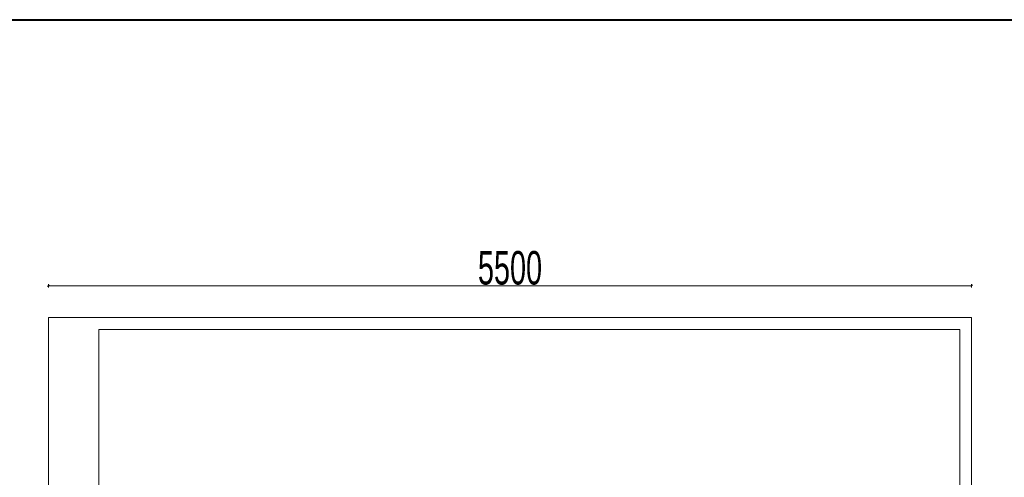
# Model space of a CAD drawing. Header units: millimetres. Extents: x 72202 to 304796, y 21658 to 519946.
# Tile 92 of 95: x 217737 to 223604, y 222622 to 225352. Entities that reach past the tile are written whole.
import ezdxf

# ---------------------------------------------------------------- set-up
doc = ezdxf.new("R2010")
doc.units = ezdxf.units.MM
doc.layers.get('Defpoints').update_dxf_attribs({"color": 3})
doc.layers.add('LINIA CIENKA', color=7, linetype='Continuous', lineweight=13)
doc.layers.add('LINIA WYMIAROWANIE', color=1, linetype='Continuous', lineweight=9)
doc.layers.add('LINIA-NIE DRUKOWAĆ', color=3, linetype='Continuous', lineweight=20, plot=False)
doc.styles.get("Standard").update_dxf_attribs({"font": 'ARIALN.TTF', "width": 0.75})
doc.dimstyles.new('sebek100', dxfattribs={"dimtxt": 17, "dimasz": 10, "dimexe": 10, "dimexo": 20, "dimgap": 4, "dimtad": 1, "dimrnd": 0.5, "dimtxsty": 'Standard', "dimblk": 'OBLIQUE', "dimcen": 8, "dimclre": 1, "dimazin": 0, "dimtm": 1e-09, "dimtfac": 1, "dimtix": 1, "dimtmove": 1, "dimatfit": 3, "dimldrblk": 'zas', "dimfxl": 0, "dimtolj": 2, "dimlwd": -1, "dimlwe": -1, "dimarcsym": 0})

# ---------------------------------------------------------------- blocks, each defined once
blk = doc.blocks.new('_Oblique')
at = {"color": 0, "linetype": 'ByBlock', "lineweight": -2}
blk.add_line((-0.5, -0.5), (0.5, 0.5), dxfattribs=at)
blk = doc.blocks.new('*D465')
at = {"layer": 'Defpoints', "color": 0, "lineweight": -3, "ltscale": 4}
for p in [(223408.2, 223764.9), (217908.2, 223575.8), (223408.2, 223575.8)]:
    blk.add_point(p, dxfattribs=at)
at = {"layer": 'LINIA CIENKA', "ltscale": 4}
for p, q in [((217908.2, 223754.9), (217908.2, 223774.9)), ((223408.2, 223754.9), (223408.2, 223774.9))]:
    blk.add_line(p, q, dxfattribs=at)
at = {"layer": 'LINIA CIENKA', "color": 0, "ltscale": 4}
blk.add_line((217908.2, 223764.9), (223408.2, 223764.9), dxfattribs=at)
at = {"layer": 'LINIA CIENKA', "color": 0, "ltscale": 4, "xscale": 10, "yscale": 10, "zscale": 10, "rotation": 180}
blk.add_blockref('_Oblique', (217908.2, 223764.9), dxfattribs=at)
at = {"layer": 'LINIA CIENKA', "color": 0, "ltscale": 4, "xscale": 10, "yscale": 10, "zscale": 10}
blk.add_blockref('_Oblique', (223408.2, 223764.9), dxfattribs=at)
at = {"layer": 'LINIA CIENKA', "color": 0, "lineweight": -3, "ltscale": 4, "insert": (220658.2, 223871), "char_height": 200, "attachment_point": 5}
blk.add_mtext('\\A2;5500', dxfattribs=at)
blk = doc.blocks.new('zas')

msp = doc.modelspace()

# ---------------------------------------------------------------- linework, layer by layer
at = {"layer": 'LINIA CIENKA'}
msp.add_lwpolyline([(218208.167, 220675.846), (218208.167, 223503.294), (223338.167, 223503.294), (223338.167, 220675.846)], close=True, dxfattribs=at)
at = {"layer": 'LINIA WYMIAROWANIE', "lineweight": 40, "ltscale": 4}
msp.add_lwpolyline([(189252.203, 225352.466), (235397.589, 225352.466), (235397.589, 219413.411), (189252.203, 219413.411)], close=True, dxfattribs=at)
at = {"layer": 'LINIA-NIE DRUKOWAĆ'}
msp.add_lwpolyline([(217908.167, 223575.846), (217908.167, 220605.846), (223408.167, 220605.846), (223408.167, 223575.846)], close=True, dxfattribs=at)

# ---------------------------------------------------------------- dimensions: what is measured, and where the dimension line sits
at = {"layer": 'LINIA CIENKA', "lineweight": -3, "ltscale": 4}
dim = msp.add_aligned_dim(p1=(217908.167, 223575.846), p2=(223408.167, 223575.846), distance=189.077, dimstyle='sebek100', override={"dimtxt": 200, "dimrnd": 0, "dimclre": 256, "dimtfill": 1, "dimarcsym": 2}, dxfattribs=at)
dim.commit()
dim.dimension.update_dxf_attribs({"geometry": '*D465', "text_midpoint": (220658.167, 223871.037)})

doc.saveas('drawing.dxf')
